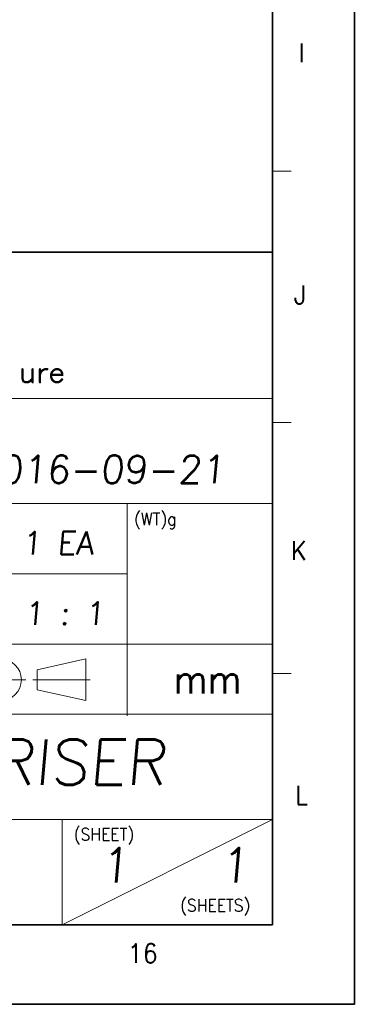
# Model space of a CAD drawing. Header units: millimetres. Extents: x 4065 to 8083, y -652 to 5416.
# Tile 47 of 256: x 5243 to 5332, y 1093 to 1354. Entities that reach past the tile are written whole.
import ezdxf
from ezdxf.enums import TextEntityAlignment as Align

# ---------------------------------------------------------------- set-up
doc = ezdxf.new("R2010")
doc.units = ezdxf.units.MM
doc.header["$LTSCALE"] = 0.8
doc.layers.get('0').update_dxf_attribs({"linetype": 'CONTINUOUS', "lineweight": 0})
doc.layers.add('2', color=3, linetype='CONTINUOUS', lineweight=0)
doc.styles.add('GHS', font='romans', dxfattribs={"height": 2, "bigfont": 'whgtxt'})
doc.styles.get("Standard").update_dxf_attribs({"font": 'romans.shx', "width": 0.8, "oblique": 5, "bigfont": 'whgtxt.shx'})

# ---------------------------------------------------------------- blocks, each defined once
blk = doc.blocks.new('SMOOTH_0$064516')
at = {"const_width": 0.0323}
blk.add_lwpolyline([(-0.016, 0, 1), (0.016, 0, 1)], format="xyb", close=True, dxfattribs=at)
blk = doc.blocks.new('logo')
at = {"color": 7, "const_width": 0.859}
for points in [[(-3386.01, 5309.53), (-3386.01, 5306.03), (-3385.67, 5304.99), (-3384.96, 5304.64), (-3383.92, 5304.64), (-3383.22, 5304.99), (-3382.17, 5306.03)], [(-3382.17, 5309.53), (-3382.17, 5304.64)], [(-3379.38, 5307.43), (-3379.04, 5308.48), (-3378.34, 5309.17), (-3377.64, 5309.53), (-3376.59, 5309.53)], [(-3379.38, 5309.53), (-3379.38, 5304.64)], [(-3375.2, 5307.43), (-3371.01, 5307.43), (-3371.01, 5308.13), (-3371.36, 5308.82), (-3371.71, 5309.17), (-3372.41, 5309.53), (-3373.46, 5309.53), (-3374.15, 5309.17), (-3374.85, 5308.48), (-3375.2, 5307.43), (-3375.2, 5306.74), (-3374.85, 5305.69), (-3374.15, 5304.99), (-3373.46, 5304.64), (-3372.41, 5304.64), (-3371.71, 5304.99), (-3371.01, 5305.69)]]:
    blk.add_lwpolyline(points, dxfattribs=at)
at = {"color": 7, "xscale": 13.31, "yscale": 13.31, "zscale": 13.31}
for p in [(-3386.01, 5309.53), (-3386.01, 5306.03), (-3382.17, 5309.53), (-3382.17, 5306.03), (-3379.38, 5309.53), (-3379.38, 5307.43), (-3379.04, 5308.48), (-3378.34, 5309.17), (-3377.64, 5309.53), (-3376.59, 5309.53), (-3375.2, 5307.43), (-3375.2, 5307.43), (-3375.2, 5306.74), (-3374.85, 5308.48), (-3374.15, 5309.17), (-3373.46, 5309.53), (-3372.41, 5309.53), (-3371.71, 5309.17), (-3371.36, 5308.82), (-3371.01, 5308.13), (-3371.01, 5307.43), (-3385.67, 5304.99), (-3384.96, 5304.64), (-3383.92, 5304.64), (-3383.22, 5304.99), (-3382.17, 5304.64), (-3379.38, 5304.64), (-3374.85, 5305.69), (-3374.15, 5304.99), (-3373.46, 5304.64), (-3372.41, 5304.64), (-3371.71, 5304.99), (-3371.01, 5305.69)]:
    blk.add_blockref('SMOOTH_0$064516', p, dxfattribs=at)

msp = doc.modelspace()

# ---------------------------------------------------------------- linework, layer by layer
at = {"color": 7, "linetype": 'Continuous', "lineweight": 35}
for p, q in [((5310.399, 1114.481), (5310.399, 1912.349)), ((5096.738, 1292.532), (5310.399, 1292.532)), ((4170.872, 1114.481), (5310.399, 1114.481))]:
    msp.add_line(p, q, dxfattribs=at)
at = {"color": 7, "linetype": 'Continuous'}
for p, q in [((5310.399, 1313.948), (5315.379, 1313.948)), ((5310.399, 1114.481), (5310.399, 1292.532)), ((5096.738, 1253.825), (5310.399, 1253.825)), ((5310.399, 1247.459), (5315.379, 1247.459)), ((5096.738, 1225.956), (5310.399, 1225.956)), ((5271.918, 1169.778), (5271.918, 1225.956)), ((5096.738, 1207.377), (5271.918, 1207.377)), ((5096.738, 1188.798), (5310.399, 1188.798)), ((5248.051, 1181.978), (5260.902, 1184.843)), ((5260.902, 1173.827), (5260.902, 1184.843)), ((5260.902, 1173.827), (5260.902, 1184.843)), ((5248.051, 1176.692), (5248.051, 1181.978)), ((5310.399, 1180.97), (5315.379, 1180.97)), ((5231.662, 1179.335), (5245.001, 1179.335)), ((5246.89, 1179.335), (5262.063, 1179.335)), ((5248.051, 1176.692), (5260.902, 1173.827)), ((5096.738, 1170.218), (5310.399, 1170.218)), ((5096.738, 1142.35), (5310.399, 1142.35)), ((5254.661, 1114.481), (5254.661, 1142.35)), ((5254.661, 1114.481), (5310.399, 1142.35)), ((5096.738, 1114.481), (5310.399, 1114.481)), ((5096.738, 1114.481), (5310.399, 1114.481)), ((5145.446, 1114.481), (5310.399, 1114.481))]:
    msp.add_line(p, q, dxfattribs=at)
at = {"color": 7, "linetype": 'Continuous', "lineweight": 35}
msp.add_lwpolyline([(5332.145, 1933.415), (4144.145, 1933.415), (4144.145, 1093.415), (5332.145, 1093.415)], close=True, dxfattribs=at)
at = {"color": 7, "linetype": 'Continuous'}
msp.add_circle((5238.331, 1179.335), 5.508, dxfattribs=at)

# ---------------------------------------------------------------- block references
at = {"color": 3, "linetype": 'Continuous', "xscale": 0.7014719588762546, "yscale": 0.7014719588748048, "zscale": 0.7014719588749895}
msp.add_blockref('logo', (7619.317, -2462.948), dxfattribs=at)

# ---------------------------------------------------------------- texts
at = {"color": 7, "linetype": 'Continuous', "width": 0.933333}
for s, height, p in [('I', 4.98, (5318.124, 1345.282)), ('J', 4.98, (5317.76, 1281.232)), ('K', 4.98, (5317.396, 1213.542)), ('L', 4.98, (5318.124, 1148.764)), ('16', 4.9805, (5276.023, 1106.913))]:
    msp.add_text(s, height=height, dxfattribs=at).set_placement(p, align=Align.MIDDLE_CENTER)
for s, height, p in [('(WT)g', 3.2303, (5273.708, 1223.503)), ('mm', 7.5373, (5284.228, 1183.216)), ('(SHEET)', 3.2303, (5257.746, 1140.052)), ('(SHEETS)', 3.2303, (5285.963, 1121.241))]:
    msp.add_text(s, height=height, dxfattribs=at).set_placement(p, align=Align.TOP_LEFT)
at = {"layer": '2', "style": 'GHS', "oblique": 5}
for s, height, p in [('2016-09-21', 7.2718, (5231.747, 1231.389)), ('1 EA', 6.0598, (5243.991, 1212.508)), ('1 : 1', 6.0598, (5244.635, 1193.895)), ('BRKT, SSD RISER', 12, (5142.928, 1151.557)), ('1', 9.09, (5264.723, 1125.699)), ('1', 9.09, (5296.469, 1125.699))]:
    msp.add_text(s, height=height, dxfattribs=at).set_placement(p)

doc.saveas('drawing.dxf')
